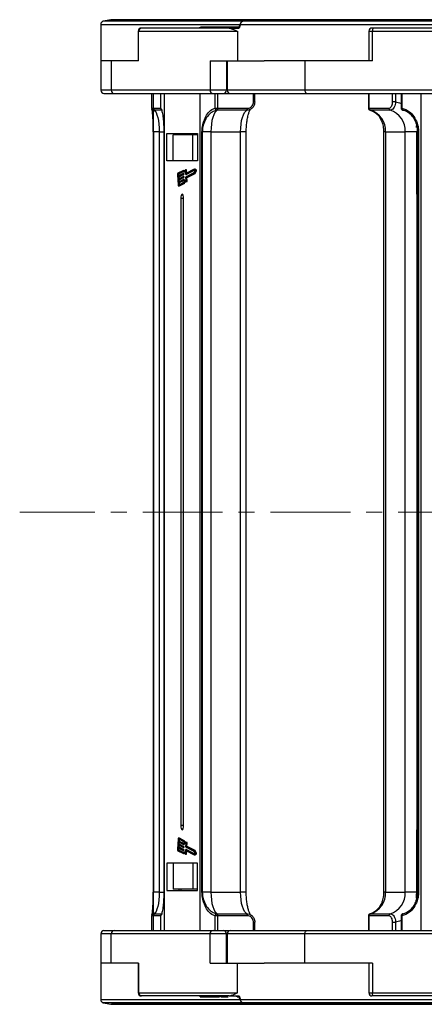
# Model space of a CAD drawing. Header units: millimetres. Extents: x -1595 to 486, y -108 to 1350.
# Tile 9 of 52: x -857 to -761, y 214 to 449. Entities that reach past the tile are written whole.
import ezdxf

# ---------------------------------------------------------------- set-up
doc = ezdxf.new("R2010")
doc.units = ezdxf.units.MM
doc.linetypes.add('CENTERX2', pattern=[20.32, 12.7, -2.54, 2.54, -2.54])

msp = doc.modelspace()

# ---------------------------------------------------------------- linework, layer by layer
at = {"color": 7, "linetype": 'Continuous', "lineweight": 25}
for p, q in [((-837.706, 448.016), (-837.706, 439.331)), ((-835.279, 449.117), (-837.103, 448.752)), ((-801.838, 449.131), (-835.132, 449.131)), ((-827.985, 447.131), (-828.056, 447.131)), ((-807.064, 447.131), (-827.985, 447.131)), ((-814.138, 447.356), (-814.138, 447.131)), ((-813.942, 447.331), (-813.942, 447.131)), ((-813.301, 447.331), (-813.301, 447.131)), ((-811.707, 447.331), (-811.707, 447.131)), ((-811.325, 447.331), (-811.707, 447.331)), ((-811.325, 447.331), (-811.325, 447.131)), ((-810.994, 447.331), (-811.325, 447.331)), ((-810.994, 447.331), (-810.994, 447.131)), ((-809.644, 447.331), (-810.994, 447.331)), ((-809.644, 447.331), (-809.644, 447.131)), ((-809.237, 447.331), (-809.644, 447.331)), ((-809.237, 447.331), (-809.237, 447.131)), ((-808.855, 447.331), (-809.237, 447.331)), ((-808.855, 447.331), (-808.855, 447.131)), ((-805.19, 447.331), (-808.855, 447.331)), ((-807.942, 447.331), (-807.942, 447.356)), ((-807.064, 447.131), (-804.724, 447.131)), ((-805.19, 447.331), (-805.19, 447.131)), ((-804.746, 447.331), (-805.19, 447.331)), ((-803.844, 448.752), (-803.836, 448.752)), ((-801.982, 449.117), (-801.974, 449.117)), ((-722.149, 449.131), (-801.838, 449.131)), ((-772.472, 447.131), (-772.999, 447.131)), ((-720.922, 447.131), (-772.472, 447.131)), ((-828.806, 446.381), (-828.806, 439.331)), ((-828.693, 446.381), (-805.196, 446.381)), ((-828.693, 439.331), (-828.693, 446.381)), ((-805.093, 446.414), (-805.093, 439.331)), ((-773.749, 446.381), (-773.749, 439.331)), ((-772.905, 446.381), (-715.01, 446.381)), ((-772.905, 439.331), (-772.905, 446.381)), ((-837.706, 439.331), (-837.687, 439.331)), ((-837.705, 439.331), (-837.705, 432.281)), ((-835.223, 439.331), (-837.687, 439.331)), ((-835.223, 439.331), (-835.223, 432.281)), ((-828.693, 439.331), (-835.223, 439.331)), ((-811.623, 439.331), (-811.623, 432.281)), ((-811.623, 439.331), (-805.093, 439.331)), ((-807.746, 439.331), (-807.746, 432.281)), ((-807.549, 439.331), (-807.549, 432.281)), ((-805.093, 439.331), (-798.701, 439.331)), ((-788.995, 439.331), (-798.701, 439.331)), ((-788.995, 439.331), (-788.995, 432.281)), ((-772.905, 439.331), (-788.995, 439.331)), ((-836.955, 431.531), (-834.515, 431.531)), ((-811.623, 432.281), (-835.223, 432.281)), ((-834.515, 431.531), (-810.915, 431.531)), ((-825.584, 431.531), (-825.584, 427.995)), ((-825.221, 431.531), (-825.221, 427.995)), ((-823.43, 431.531), (-823.43, 427.995)), ((-823.426, 431.531), (-823.426, 427.995)), ((-822.575, 431.531), (-822.575, 331.531)), ((-813.967, 331.531), (-813.967, 431.531)), ((-807.746, 432.281), (-811.623, 432.281)), ((-810.915, 431.531), (-808.492, 431.531)), ((-810.444, 427.995), (-810.444, 431.531)), ((-809.852, 431.531), (-809.852, 427.995)), ((-808.492, 431.531), (-807.176, 431.531)), ((-807.176, 431.531), (-806.799, 431.531)), ((-806.799, 431.531), (-788.561, 431.531)), ((-801.269, 429.501), (-801.269, 431.531)), ((-800.935, 429.501), (-800.935, 431.531)), ((-730.846, 432.281), (-788.995, 432.281)), ((-788.561, 431.531), (-730.412, 431.531)), ((-773.857, 431.531), (-773.857, 427.995)), ((-773.747, 431.531), (-773.747, 427.995)), ((-768.064, 429.501), (-768.064, 431.531)), ((-767.361, 431.531), (-767.361, 429.501)), ((-766.026, 431.531), (-766.026, 427.995)), ((-765.894, 431.531), (-765.894, 427.995)), ((-761.324, 431.531), (-761.324, 331.531)), ((-767.361, 429.501), (-768.064, 429.501)), ((-825.221, 427.995), (-825.129, 427.992)), ((-825.008, 427.496), (-825.131, 427.5)), ((-810.444, 427.995), (-809.852, 427.995)), ((-809.907, 427.496), (-810.028, 427.5)), ((-802.83, 427.496), (-809.907, 427.496)), ((-809.852, 427.995), (-809.762, 427.992)), ((-809.762, 427.992), (-802.685, 427.992)), ((-773.747, 427.995), (-773.687, 427.992)), ((-773.687, 427.992), (-769.001, 427.992)), ((-773.425, 427.5), (-773.441, 427.502)), ((-773.345, 427.496), (-773.425, 427.5)), ((-768.659, 427.496), (-773.345, 427.496)), ((-825.177, 422.335), (-825.177, 331.531)), ((-823.751, 422.335), (-825.169, 422.335)), ((-825.169, 422.335), (-825.169, 331.531)), ((-823.751, 422.335), (-823.751, 331.531)), ((-822.678, 422.335), (-822.678, 331.531)), ((-822.674, 422.335), (-822.674, 331.531)), ((-821.913, 421.931), (-814.629, 421.931)), ((-821.913, 415.431), (-821.913, 421.931)), ((-820.443, 415.431), (-820.443, 421.631)), ((-815.728, 421.631), (-820.443, 421.631)), ((-819.082, 421.631), (-819.082, 421.931)), ((-818.585, 421.931), (-818.585, 421.631)), ((-815.728, 415.431), (-815.728, 421.631)), ((-814.629, 421.631), (-815.728, 421.631)), ((-814.629, 421.931), (-814.629, 415.431)), ((-813.559, 331.531), (-813.559, 422.335)), ((-813.559, 422.335), (-813.484, 422.335)), ((-811.417, 422.335), (-813.484, 422.335)), ((-813.484, 422.335), (-813.484, 331.531)), ((-811.417, 422.335), (-804.34, 422.335)), ((-811.417, 422.335), (-811.417, 331.531)), ((-804.34, 331.531), (-804.34, 422.335)), ((-803.002, 331.531), (-803.002, 422.335)), ((-770.222, 422.335), (-770.222, 331.531)), ((-769.784, 422.335), (-765.097, 422.335)), ((-769.784, 422.335), (-769.784, 331.531)), ((-762.322, 422.335), (-765.097, 422.335)), ((-765.097, 331.531), (-765.097, 422.335)), ((-762.322, 407.449), (-762.322, 422.335)), ((-762.168, 422.335), (-762.168, 331.531)), ((-761.924, 422.335), (-761.853, 422.335)), ((-761.924, 331.531), (-761.924, 422.335)), ((-761.853, 422.335), (-761.853, 331.531)), ((-814.629, 415.431), (-821.913, 415.431)), ((-819.405, 412.103), (-819.268, 409.69)), ((-819.338, 412.137), (-819.315, 411.735)), ((-819.338, 412.137), (-819.149, 412.137)), ((-818.002, 413.136), (-819.322, 412.456)), ((-819.315, 411.735), (-818.109, 412.357)), ((-818.012, 412.925), (-819.311, 412.255)), ((-819.311, 412.255), (-819.122, 412.255)), ((-818.098, 412.156), (-819.304, 411.534)), ((-819.276, 411.031), (-818.069, 411.654)), ((-819.149, 412.137), (-819.132, 411.829)), ((-817.953, 412.858), (-819.122, 412.255)), ((-817.909, 412.156), (-819.115, 411.534)), ((-817.918, 412.358), (-818.106, 412.358)), ((-818.098, 412.156), (-817.909, 412.156)), ((-818.09, 412.315), (-818.084, 412.215)), ((-818.09, 412.315), (-817.901, 412.315)), ((-818.084, 412.215), (-817.895, 412.215)), ((-817.878, 411.654), (-818.067, 411.654)), ((-818.05, 411.612), (-818.044, 411.511)), ((-818.05, 411.612), (-817.861, 411.612)), ((-818.002, 413.136), (-817.813, 413.136)), ((-817.901, 412.315), (-817.895, 412.215)), ((-817.861, 411.612), (-817.855, 411.511)), ((-817.781, 412.778), (-817.593, 412.778)), ((-817.453, 412.23), (-817.497, 413.007)), ((-817.284, 413.277), (-817.473, 413.277)), ((-817.395, 412.415), (-817.439, 413.193)), ((-817.439, 413.193), (-817.251, 413.193)), ((-817.437, 412.188), (-817.248, 412.188)), ((-815.429, 413.223), (-817.434, 412.188)), ((-817.434, 412.188), (-817.245, 412.188)), ((-817.4, 411.585), (-815.395, 412.62)), ((-815.427, 413.431), (-817.395, 412.415)), ((-817.322, 411.419), (-815.37, 412.426)), ((-817.212, 412.51), (-817.251, 413.193)), ((-817.245, 412.188), (-817.248, 412.188)), ((-815.35, 413.166), (-817.245, 412.188)), ((-817.133, 411.419), (-815.181, 412.426)), ((-815.177, 413.042), (-815.429, 413.223)), ((-815.084, 413.185), (-815.427, 413.431)), ((-815.427, 413.431), (-815.238, 413.431)), ((-815.395, 412.62), (-815.177, 413.042)), ((-815.37, 412.426), (-815.074, 413)), ((-815.37, 412.426), (-815.181, 412.426)), ((-814.895, 413.185), (-815.238, 413.431)), ((-815.181, 412.426), (-814.885, 413)), ((-815.084, 413.185), (-814.895, 413.185)), ((-815.074, 413), (-814.885, 413)), ((-819.304, 411.534), (-819.276, 411.031)), ((-819.304, 411.534), (-819.115, 411.534)), ((-818.058, 411.453), (-819.264, 410.83)), ((-819.264, 410.83), (-819.236, 410.328)), ((-819.264, 410.83), (-819.075, 410.83)), ((-819.236, 410.328), (-818.03, 410.95)), ((-818.018, 410.749), (-819.224, 410.127)), ((-819.224, 410.127), (-819.202, 409.725)), ((-819.224, 410.127), (-819.036, 410.127)), ((-819.202, 409.725), (-819.013, 409.725)), ((-819.168, 409.436), (-818.98, 409.436)), ((-819.163, 409.641), (-817.864, 410.312)), ((-819.151, 409.44), (-817.832, 410.121)), ((-819.151, 409.44), (-818.963, 409.44)), ((-819.115, 411.534), (-819.092, 411.126)), ((-817.869, 411.453), (-819.075, 410.83)), ((-819.075, 410.83), (-819.052, 410.422)), ((-817.829, 410.749), (-819.036, 410.127)), ((-819.036, 410.127), (-819.013, 409.725)), ((-819.013, 409.725), (-819.013, 409.719)), ((-818.98, 409.436), (-818.963, 409.44)), ((-818.963, 409.44), (-817.643, 410.121)), ((-818.058, 411.453), (-817.869, 411.453)), ((-818.044, 411.511), (-817.855, 411.511)), ((-817.838, 410.951), (-818.027, 410.951)), ((-818.018, 410.749), (-817.829, 410.749)), ((-818.01, 410.908), (-818.004, 410.808)), ((-818.01, 410.908), (-817.821, 410.908)), ((-818.004, 410.808), (-817.816, 410.808)), ((-817.832, 410.121), (-817.643, 410.121)), ((-817.821, 410.908), (-817.816, 410.808)), ((-817.371, 410.779), (-817.474, 410.779)), ((-817.37, 410.75), (-817.414, 411.526)), ((-817.294, 410.633), (-817.336, 411.36)), ((-817.336, 411.36), (-817.147, 411.36)), ((-817.328, 410.513), (-817.139, 410.513)), ((-817.322, 411.419), (-817.133, 411.419)), ((-817.294, 410.633), (-817.106, 410.633)), ((-817.106, 410.633), (-817.147, 411.36)), ((-762.286, 407.424), (-762.286, 331.531)), ((-762.249, 407.499), (-762.168, 407.516)), ((-818.602, 406.431), (-818.602, 331.531)), ((-817.94, 406.431), (-818.602, 406.431)), ((-817.94, 331.531), (-817.94, 406.431)), ((-825.177, 331.531), (-825.177, 240.727)), ((-825.169, 331.531), (-825.169, 240.727)), ((-823.751, 331.531), (-823.751, 240.727)), ((-822.678, 331.531), (-822.678, 240.727)), ((-822.674, 331.531), (-822.674, 240.727)), ((-822.575, 331.531), (-822.575, 231.531)), ((-818.602, 331.531), (-818.602, 256.631)), ((-817.94, 256.631), (-817.94, 331.531)), ((-813.967, 231.531), (-813.967, 331.531)), ((-813.559, 240.727), (-813.559, 331.531)), ((-813.484, 331.531), (-813.484, 240.727)), ((-811.417, 331.531), (-811.417, 240.727)), ((-804.34, 240.727), (-804.34, 331.531)), ((-803.002, 240.727), (-803.002, 331.531)), ((-770.222, 331.531), (-770.222, 240.727)), ((-769.784, 331.531), (-769.784, 240.727)), ((-765.097, 240.727), (-765.097, 331.531)), ((-762.286, 331.531), (-762.286, 255.639)), ((-762.168, 331.531), (-762.168, 240.727)), ((-761.924, 240.727), (-761.924, 331.531)), ((-761.853, 331.531), (-761.853, 240.727)), ((-761.324, 331.531), (-761.324, 231.531)), ((-817.94, 256.631), (-818.602, 256.631)), ((-762.322, 240.727), (-762.322, 255.614)), ((-819.268, 253.372), (-819.405, 250.96)), ((-819.276, 252.031), (-819.304, 251.529)), ((-818.069, 251.409), (-819.276, 252.031)), ((-819.236, 252.735), (-819.264, 252.232)), ((-819.264, 252.232), (-818.058, 251.61)), ((-819.264, 252.232), (-819.075, 252.232)), ((-818.03, 252.113), (-819.236, 252.735)), ((-819.202, 253.338), (-819.224, 252.936)), ((-819.224, 252.936), (-818.018, 252.314)), ((-819.224, 252.936), (-819.036, 252.936)), ((-819.202, 253.338), (-819.013, 253.338)), ((-818.98, 253.627), (-819.168, 253.627)), ((-817.864, 252.751), (-819.163, 253.421)), ((-817.832, 252.941), (-819.151, 253.622)), ((-819.151, 253.622), (-818.963, 253.622)), ((-819.092, 251.937), (-819.115, 251.529)), ((-819.052, 252.64), (-819.075, 252.232)), ((-819.075, 252.232), (-817.869, 251.61)), ((-819.013, 253.338), (-819.036, 252.936)), ((-819.036, 252.936), (-817.829, 252.314)), ((-819.013, 253.344), (-819.013, 253.338)), ((-818.963, 253.622), (-818.98, 253.627)), ((-817.643, 252.941), (-818.963, 253.622)), ((-818.027, 252.112), (-817.838, 252.112)), ((-818.018, 252.314), (-817.829, 252.314)), ((-818.004, 252.255), (-818.01, 252.154)), ((-818.01, 252.154), (-817.821, 252.154)), ((-818.004, 252.255), (-817.816, 252.255)), ((-817.832, 252.941), (-817.643, 252.941)), ((-817.816, 252.255), (-817.821, 252.154)), ((-817.474, 252.284), (-817.371, 252.284)), ((-817.414, 251.536), (-817.37, 252.313)), ((-817.336, 251.703), (-817.294, 252.43)), ((-817.336, 251.703), (-817.147, 251.703)), ((-817.139, 252.549), (-817.328, 252.549)), ((-817.294, 252.43), (-817.106, 252.43)), ((-817.147, 251.703), (-817.106, 252.43)), ((-819.315, 251.328), (-819.338, 250.926)), ((-819.338, 250.926), (-819.149, 250.926)), ((-819.322, 250.607), (-818.002, 249.926)), ((-818.109, 250.706), (-819.315, 251.328)), ((-819.311, 250.808), (-818.012, 250.138)), ((-819.311, 250.808), (-819.122, 250.808)), ((-819.304, 251.529), (-818.098, 250.907)), ((-819.304, 251.529), (-819.115, 251.529)), ((-819.132, 251.233), (-819.149, 250.926)), ((-819.122, 250.808), (-817.953, 250.205)), ((-819.115, 251.529), (-817.909, 250.907)), ((-818.106, 250.705), (-817.918, 250.705)), ((-818.098, 250.907), (-817.909, 250.907)), ((-818.084, 250.848), (-818.09, 250.747)), ((-818.09, 250.747), (-817.901, 250.747)), ((-818.084, 250.848), (-817.895, 250.848)), ((-818.067, 251.408), (-817.878, 251.408)), ((-818.058, 251.61), (-817.869, 251.61)), ((-818.044, 251.551), (-818.05, 251.451)), ((-818.05, 251.451), (-817.861, 251.451)), ((-818.044, 251.551), (-817.855, 251.551)), ((-818.002, 249.926), (-817.813, 249.926)), ((-817.895, 250.848), (-817.901, 250.747)), ((-817.855, 251.551), (-817.861, 251.451)), ((-817.593, 250.285), (-817.781, 250.285)), ((-817.497, 250.056), (-817.453, 250.833)), ((-817.473, 249.785), (-817.284, 249.785)), ((-817.439, 249.87), (-817.395, 250.648)), ((-817.439, 249.87), (-817.251, 249.87)), ((-817.248, 250.875), (-817.437, 250.875)), ((-817.434, 250.874), (-815.429, 249.84)), ((-817.434, 250.874), (-817.245, 250.874)), ((-815.395, 250.443), (-817.4, 251.477)), ((-817.395, 250.648), (-815.427, 249.632)), ((-815.37, 250.637), (-817.322, 251.644)), ((-817.322, 251.644), (-817.133, 251.644)), ((-817.251, 249.87), (-817.212, 250.553)), ((-817.248, 250.875), (-817.245, 250.874)), ((-817.245, 250.874), (-815.35, 249.897)), ((-815.181, 250.637), (-817.133, 251.644)), ((-815.429, 249.84), (-815.177, 250.02)), ((-815.427, 249.632), (-815.084, 249.877)), ((-815.427, 249.632), (-815.238, 249.632)), ((-815.177, 250.02), (-815.395, 250.443)), ((-815.074, 250.062), (-815.37, 250.637)), ((-815.37, 250.637), (-815.181, 250.637)), ((-815.238, 249.632), (-814.895, 249.877)), ((-814.885, 250.062), (-815.181, 250.637)), ((-815.084, 249.877), (-814.895, 249.877)), ((-815.074, 250.062), (-814.885, 250.062)), ((-814.629, 247.631), (-821.913, 247.631)), ((-821.913, 247.631), (-821.913, 241.131)), ((-820.443, 247.631), (-820.443, 241.431)), ((-815.728, 247.631), (-815.728, 241.431)), ((-814.629, 241.131), (-814.629, 247.631)), ((-823.751, 240.727), (-825.169, 240.727)), ((-821.913, 241.131), (-814.629, 241.131)), ((-815.728, 241.431), (-820.443, 241.431)), ((-819.082, 241.431), (-819.082, 241.131)), ((-818.585, 241.431), (-818.585, 241.131)), ((-814.629, 241.431), (-815.728, 241.431)), ((-813.559, 240.727), (-813.484, 240.727)), ((-811.417, 240.727), (-813.484, 240.727)), ((-811.417, 240.727), (-804.34, 240.727)), ((-769.784, 240.727), (-765.097, 240.727)), ((-762.322, 240.727), (-765.097, 240.727)), ((-761.924, 240.727), (-761.853, 240.727)), ((-825.131, 235.563), (-825.008, 235.567)), ((-810.028, 235.563), (-809.907, 235.567)), ((-809.907, 235.567), (-802.83, 235.567)), ((-773.441, 235.56), (-773.425, 235.563)), ((-773.425, 235.563), (-773.345, 235.567)), ((-773.345, 235.567), (-768.659, 235.567)), ((-825.584, 235.068), (-825.584, 231.531)), ((-825.129, 235.071), (-825.221, 235.068)), ((-825.221, 235.068), (-825.221, 231.531)), ((-823.43, 235.068), (-823.43, 231.531)), ((-823.426, 235.068), (-823.426, 231.531)), ((-810.444, 231.531), (-810.444, 235.068)), ((-809.852, 235.068), (-810.444, 235.068)), ((-809.762, 235.071), (-809.852, 235.068)), ((-809.852, 235.068), (-809.852, 231.531)), ((-802.685, 235.071), (-809.762, 235.071)), ((-801.269, 231.531), (-801.269, 233.562)), ((-800.935, 231.531), (-800.935, 233.562)), ((-773.857, 235.068), (-773.857, 231.531)), ((-773.687, 235.071), (-773.747, 235.068)), ((-773.747, 235.068), (-773.747, 231.531)), ((-769.001, 235.071), (-773.687, 235.071)), ((-768.064, 233.562), (-767.361, 233.562)), ((-768.064, 231.531), (-768.064, 233.562)), ((-767.361, 233.562), (-767.361, 231.531)), ((-766.026, 235.068), (-766.026, 231.531)), ((-765.894, 235.068), (-765.894, 231.531)), ((-837.705, 230.781), (-837.705, 223.731)), ((-836.955, 231.531), (-834.515, 231.531)), ((-835.223, 223.731), (-835.223, 230.781)), ((-811.623, 230.781), (-835.223, 230.781)), ((-834.515, 231.531), (-810.915, 231.531)), ((-811.623, 223.731), (-811.623, 230.781)), ((-807.746, 230.781), (-811.623, 230.781)), ((-810.915, 231.531), (-808.492, 231.531)), ((-808.492, 231.531), (-807.176, 231.531)), ((-807.746, 223.731), (-807.746, 230.781)), ((-807.549, 230.781), (-807.549, 223.731)), ((-807.176, 231.531), (-806.799, 231.531)), ((-806.799, 231.531), (-788.561, 231.531)), ((-788.995, 223.731), (-788.995, 230.781)), ((-730.846, 230.781), (-788.995, 230.781)), ((-788.561, 231.531), (-730.412, 231.531)), ((-837.706, 223.731), (-837.706, 215.046)), ((-837.706, 223.731), (-837.687, 223.731)), ((-835.223, 223.731), (-837.687, 223.731)), ((-828.693, 223.731), (-835.223, 223.731)), ((-828.806, 223.731), (-828.806, 216.681)), ((-828.693, 223.731), (-828.693, 216.681)), ((-811.623, 223.731), (-805.093, 223.731)), ((-805.093, 216.649), (-805.093, 223.731)), ((-805.093, 223.731), (-798.701, 223.731)), ((-788.995, 223.731), (-798.701, 223.731)), ((-772.905, 223.731), (-788.995, 223.731)), ((-773.749, 223.731), (-773.749, 216.681)), ((-772.905, 223.731), (-772.905, 216.681)), ((-828.693, 216.681), (-805.196, 216.681)), ((-772.905, 216.681), (-715.01, 216.681)), ((-837.103, 214.311), (-835.279, 213.946)), ((-827.985, 215.931), (-828.056, 215.931)), ((-807.064, 215.931), (-827.985, 215.931)), ((-814, 215.731), (-814, 215.931)), ((-814, 215.731), (-813.618, 215.731)), ((-813.618, 215.731), (-813.618, 215.931)), ((-813.618, 215.731), (-813.21, 215.731)), ((-813.21, 215.731), (-813.21, 215.931)), ((-813.21, 215.731), (-811.86, 215.731)), ((-811.86, 215.731), (-811.86, 215.931)), ((-811.86, 215.731), (-811.529, 215.731)), ((-811.529, 215.731), (-811.529, 215.931)), ((-811.529, 215.731), (-811.147, 215.731)), ((-811.147, 215.731), (-811.147, 215.931)), ((-811.147, 215.731), (-809.417, 215.731)), ((-809.26, 215.931), (-809.26, 215.706)), ((-809.058, 215.731), (-809.058, 215.931)), ((-808.384, 215.706), (-808.384, 215.731)), ((-807.064, 215.931), (-804.724, 215.931)), ((-805.41, 215.731), (-805.376, 215.731)), ((-805.201, 215.731), (-805.201, 215.931)), ((-805.201, 215.731), (-804.747, 215.731)), ((-803.844, 214.31), (-803.836, 214.311)), ((-772.472, 215.931), (-772.999, 215.931)), ((-720.922, 215.931), (-772.472, 215.931)), ((-801.838, 213.931), (-835.132, 213.931)), ((-801.982, 213.945), (-801.974, 213.946)), ((-722.149, 213.931), (-801.838, 213.931))]:
    msp.add_line(p, q, dxfattribs=at)
at = {"color": 8, "linetype": 'Continuous', "lineweight": 25}
for p, q in [((-837.706, 448.016), (-804.538, 448.016)), ((-803.871, 448.752), (-837.103, 448.752)), ((-835.279, 449.117), (-802.008, 449.117)), ((-804.396, 448.016), (-719.575, 448.016)), ((-720.178, 448.752), (-803.836, 448.752)), ((-801.974, 449.117), (-722.002, 449.117)), ((-828.806, 446.381), (-828.693, 446.381)), ((-773.749, 446.381), (-772.905, 446.381)), ((-835.223, 432.281), (-837.705, 432.281)), ((-807.549, 432.281), (-807.746, 432.281)), ((-788.995, 432.281), (-807.549, 432.281)), ((-800.935, 429.501), (-801.269, 429.501)), ((-825.584, 427.995), (-825.221, 427.995)), ((-825.129, 427.992), (-823.43, 427.992)), ((-822.98, 427.496), (-825.008, 427.496)), ((-823.43, 427.995), (-823.426, 427.995)), ((-773.857, 427.995), (-773.747, 427.995)), ((-766.026, 427.995), (-765.894, 427.995)), ((-762.347, 423.389), (-762.347, 423.756)), ((-825.177, 422.335), (-825.169, 422.335)), ((-823.751, 422.335), (-822.678, 422.335)), ((-822.674, 422.335), (-822.678, 422.335)), ((-803.002, 422.335), (-804.34, 422.335)), ((-769.784, 422.335), (-770.222, 422.335)), ((-762.168, 422.335), (-761.924, 422.335)), ((-762.168, 407.314), (-762.286, 407.424)), ((-762.286, 255.639), (-762.168, 255.749)), ((-825.177, 240.727), (-825.169, 240.727)), ((-823.751, 240.727), (-822.678, 240.727)), ((-822.674, 240.727), (-822.678, 240.727)), ((-803.002, 240.727), (-804.34, 240.727)), ((-769.784, 240.727), (-770.222, 240.727)), ((-762.168, 240.727), (-761.924, 240.727)), ((-762.347, 239.297), (-762.347, 239.673)), ((-825.008, 235.567), (-822.98, 235.567)), ((-825.221, 235.068), (-825.584, 235.068)), ((-823.43, 235.071), (-825.129, 235.071)), ((-823.426, 235.068), (-823.43, 235.068)), ((-801.269, 233.562), (-800.935, 233.562)), ((-773.747, 235.068), (-773.857, 235.068)), ((-765.894, 235.068), (-766.026, 235.068)), ((-835.223, 230.781), (-837.705, 230.781)), ((-807.549, 230.781), (-807.746, 230.781)), ((-788.995, 230.781), (-807.549, 230.781)), ((-828.806, 216.681), (-828.693, 216.681)), ((-773.749, 216.681), (-772.905, 216.681)), ((-837.706, 215.046), (-804.536, 215.046)), ((-803.836, 214.311), (-837.103, 214.311)), ((-804.396, 215.046), (-719.575, 215.046)), ((-720.178, 214.311), (-803.836, 214.311)), ((-835.279, 213.946), (-801.974, 213.946)), ((-801.974, 213.946), (-722.002, 213.946))]:
    msp.add_line(p, q, dxfattribs=at)
at = {"color": 1, "linetype": 'CENTERX2', "lineweight": 13, "ltscale": 1.5}
msp.add_line((258.169, 331.531), (-857.058, 331.531), dxfattribs=at)
at = {"color": 7, "linetype": 'Continuous', "lineweight": 25, "flags": 128}
for points in [[(-772.472, 447.131), (-772.556, 447.117), (-772.638, 447.074), (-772.713, 447.005), (-772.778, 446.912), (-772.832, 446.798), (-772.872, 446.668), (-772.897, 446.528), (-772.905, 446.381)], [(-788.995, 432.281), (-788.987, 432.135), (-788.962, 431.994), (-788.922, 431.865), (-788.868, 431.751), (-788.802, 431.658), (-788.727, 431.588), (-788.646, 431.546), (-788.561, 431.531)], [(-825.008, 427.496), (-824.755, 427.297), (-824.516, 426.935), (-824.299, 426.424), (-824.111, 425.779), (-823.957, 425.021), (-823.844, 424.176), (-823.775, 423.271), (-823.751, 422.335)], [(-809.907, 427.496), (-810.211, 427.297), (-810.498, 426.935), (-810.759, 426.424), (-810.986, 425.779), (-811.17, 425.021), (-811.306, 424.176), (-811.389, 423.271), (-811.417, 422.335)], [(-804.34, 422.335), (-804.312, 423.271), (-804.229, 424.176), (-804.093, 425.021), (-803.909, 425.779), (-803.682, 426.424), (-803.421, 426.935), (-803.134, 427.297), (-802.83, 427.496)], [(-818.109, 412.357), (-818.106, 412.358), (-818.103, 412.357), (-818.099, 412.353), (-818.097, 412.348), (-818.094, 412.342), (-818.092, 412.334), (-818.091, 412.325), (-818.09, 412.315)], [(-818.069, 411.654), (-818.066, 411.654), (-818.063, 411.653), (-818.06, 411.65), (-818.057, 411.645), (-818.054, 411.638), (-818.052, 411.631), (-818.051, 411.622), (-818.05, 411.612)], [(-817.497, 413.007), (-817.557, 412.917), (-817.62, 412.848), (-817.685, 412.803), (-817.751, 412.78), (-817.818, 412.781), (-817.884, 412.806), (-817.949, 412.854), (-818.012, 412.925)], [(-817.492, 413.259), (-817.549, 413.153), (-817.611, 413.072), (-817.675, 413.016), (-817.742, 412.986), (-817.809, 412.984), (-817.875, 413.008), (-817.94, 413.06), (-818.002, 413.136)], [(-817.918, 412.358), (-817.917, 412.358), (-817.914, 412.357), (-817.911, 412.353), (-817.908, 412.348), (-817.905, 412.342), (-817.903, 412.334), (-817.902, 412.325), (-817.901, 412.315)], [(-817.878, 411.654), (-817.877, 411.654), (-817.874, 411.653), (-817.871, 411.65), (-817.868, 411.645), (-817.866, 411.638), (-817.864, 411.631), (-817.862, 411.622), (-817.861, 411.612)], [(-817.687, 413.009), (-817.751, 413.06), (-817.813, 413.136)], [(-817.439, 413.193), (-817.442, 413.217), (-817.446, 413.239), (-817.452, 413.257), (-817.46, 413.27), (-817.468, 413.276), (-817.476, 413.277), (-817.484, 413.271), (-817.492, 413.259)], [(-817.434, 412.188), (-817.437, 412.188), (-817.44, 412.189), (-817.444, 412.192), (-817.446, 412.197), (-817.449, 412.204), (-817.451, 412.211), (-817.452, 412.22), (-817.453, 412.23)], [(-817.251, 413.193), (-817.253, 413.217), (-817.257, 413.239), (-817.263, 413.257), (-817.271, 413.27), (-817.279, 413.276), (-817.284, 413.277)], [(-819.268, 409.69), (-819.263, 409.633), (-819.254, 409.579), (-819.242, 409.532), (-819.227, 409.492), (-819.21, 409.463), (-819.191, 409.444), (-819.171, 409.436), (-819.151, 409.44)], [(-819.202, 409.725), (-819.2, 409.705), (-819.197, 409.688), (-819.193, 409.672), (-819.188, 409.659), (-819.182, 409.649), (-819.176, 409.642), (-819.169, 409.64), (-819.163, 409.641)], [(-818.03, 410.95), (-818.026, 410.951), (-818.023, 410.95), (-818.02, 410.946), (-818.017, 410.941), (-818.014, 410.935), (-818.012, 410.927), (-818.011, 410.918), (-818.01, 410.908)], [(-817.864, 410.312), (-817.813, 410.441), (-817.757, 410.551), (-817.697, 410.641), (-817.634, 410.709), (-817.569, 410.754), (-817.503, 410.776), (-817.436, 410.775), (-817.37, 410.75)], [(-817.838, 410.951), (-817.838, 410.951), (-817.834, 410.95), (-817.831, 410.946), (-817.828, 410.941), (-817.826, 410.935), (-817.824, 410.927), (-817.822, 410.918), (-817.821, 410.908)], [(-817.832, 410.121), (-817.782, 410.256), (-817.726, 410.369), (-817.666, 410.459), (-817.602, 410.524), (-817.536, 410.563), (-817.469, 410.575), (-817.403, 410.559), (-817.337, 410.517)], [(-817.337, 410.517), (-817.329, 410.513), (-817.32, 410.516), (-817.312, 410.525), (-817.305, 410.54), (-817.3, 410.559), (-817.296, 410.582), (-817.294, 410.607), (-817.294, 410.633)], [(-817.139, 410.513), (-817.131, 410.516), (-817.123, 410.525), (-817.116, 410.54), (-817.111, 410.559), (-817.107, 410.582), (-817.105, 410.607), (-817.106, 410.633)], [(-817.94, 406.431), (-817.965, 406.814), (-818.037, 407.138), (-818.144, 407.355), (-818.271, 407.431), (-818.398, 407.355), (-818.505, 407.138), (-818.577, 406.814), (-818.602, 406.431)], [(-818.602, 256.631), (-818.577, 256.249), (-818.505, 255.924), (-818.398, 255.707), (-818.271, 255.631), (-818.144, 255.707), (-818.037, 255.924), (-817.965, 256.249), (-817.94, 256.631)], [(-819.151, 253.622), (-819.171, 253.626), (-819.191, 253.619), (-819.21, 253.6), (-819.227, 253.57), (-819.242, 253.531), (-819.254, 253.484), (-819.263, 253.43), (-819.268, 253.372)], [(-819.163, 253.421), (-819.169, 253.423), (-819.176, 253.42), (-819.182, 253.414), (-819.188, 253.404), (-819.193, 253.391), (-819.197, 253.375), (-819.2, 253.357), (-819.202, 253.338)], [(-818.01, 252.154), (-818.011, 252.145), (-818.012, 252.136), (-818.014, 252.128), (-818.017, 252.121), (-818.02, 252.116), (-818.023, 252.113), (-818.026, 252.112), (-818.03, 252.113)], [(-817.37, 252.313), (-817.436, 252.288), (-817.503, 252.286), (-817.569, 252.308), (-817.634, 252.354), (-817.697, 252.422), (-817.757, 252.511), (-817.813, 252.622), (-817.864, 252.751)], [(-817.821, 252.154), (-817.822, 252.145), (-817.824, 252.136), (-817.826, 252.128), (-817.828, 252.121), (-817.831, 252.116), (-817.834, 252.113), (-817.838, 252.112), (-817.838, 252.112)], [(-817.337, 252.545), (-817.403, 252.503), (-817.469, 252.488), (-817.536, 252.5), (-817.602, 252.539), (-817.666, 252.603), (-817.726, 252.693), (-817.782, 252.807), (-817.832, 252.941)], [(-817.294, 252.43), (-817.294, 252.456), (-817.296, 252.481), (-817.3, 252.504), (-817.305, 252.523), (-817.312, 252.538), (-817.32, 252.547), (-817.329, 252.549), (-817.337, 252.545)], [(-817.106, 252.43), (-817.105, 252.456), (-817.107, 252.481), (-817.111, 252.504), (-817.116, 252.523), (-817.123, 252.538), (-817.131, 252.547), (-817.139, 252.549)], [(-818.09, 250.747), (-818.091, 250.738), (-818.092, 250.729), (-818.094, 250.721), (-818.097, 250.714), (-818.099, 250.709), (-818.103, 250.706), (-818.106, 250.705), (-818.109, 250.706)], [(-818.05, 251.451), (-818.051, 251.441), (-818.052, 251.432), (-818.054, 251.424), (-818.057, 251.418), (-818.06, 251.413), (-818.063, 251.41), (-818.066, 251.408), (-818.069, 251.409)], [(-818.012, 250.138), (-817.949, 250.209), (-817.884, 250.257), (-817.818, 250.281), (-817.751, 250.283), (-817.685, 250.26), (-817.62, 250.214), (-817.557, 250.146), (-817.497, 250.056)], [(-818.002, 249.926), (-817.94, 250.003), (-817.875, 250.054), (-817.809, 250.079), (-817.742, 250.076), (-817.675, 250.047), (-817.611, 249.991), (-817.549, 249.909), (-817.492, 249.804)], [(-817.901, 250.747), (-817.902, 250.738), (-817.903, 250.729), (-817.905, 250.721), (-817.908, 250.714), (-817.911, 250.709), (-817.914, 250.706), (-817.917, 250.705), (-817.918, 250.705)], [(-817.861, 251.451), (-817.862, 251.441), (-817.864, 251.432), (-817.866, 251.424), (-817.868, 251.418), (-817.871, 251.413), (-817.874, 251.41), (-817.877, 251.408), (-817.878, 251.408)], [(-817.813, 249.926), (-817.751, 250.003), (-817.687, 250.054)], [(-817.492, 249.804), (-817.484, 249.792), (-817.476, 249.786), (-817.468, 249.786), (-817.46, 249.793), (-817.452, 249.806), (-817.446, 249.824), (-817.442, 249.845), (-817.439, 249.87)], [(-817.453, 250.833), (-817.452, 250.842), (-817.451, 250.851), (-817.449, 250.859), (-817.446, 250.866), (-817.444, 250.871), (-817.44, 250.874), (-817.437, 250.875), (-817.434, 250.874)], [(-817.284, 249.785), (-817.279, 249.786), (-817.271, 249.793), (-817.263, 249.806), (-817.257, 249.824), (-817.253, 249.845), (-817.251, 249.87)], [(-823.751, 240.727), (-823.775, 239.792), (-823.844, 238.886), (-823.957, 238.041), (-824.111, 237.284), (-824.299, 236.639), (-824.516, 236.127), (-824.755, 235.766), (-825.008, 235.567)], [(-811.417, 240.727), (-811.389, 239.792), (-811.306, 238.886), (-811.17, 238.041), (-810.986, 237.284), (-810.759, 236.639), (-810.498, 236.127), (-810.211, 235.766), (-809.907, 235.567)], [(-802.83, 235.567), (-803.134, 235.766), (-803.421, 236.127), (-803.682, 236.639), (-803.909, 237.284), (-804.093, 238.041), (-804.229, 238.886), (-804.312, 239.792), (-804.34, 240.727)], [(-788.995, 230.781), (-788.987, 230.928), (-788.962, 231.068), (-788.922, 231.198), (-788.868, 231.312), (-788.802, 231.405), (-788.727, 231.474), (-788.646, 231.517), (-788.561, 231.531)], [(-772.472, 215.931), (-772.556, 215.946), (-772.638, 215.988), (-772.713, 216.058), (-772.778, 216.151), (-772.832, 216.265), (-772.872, 216.394), (-772.897, 216.535), (-772.905, 216.681)]]:
    msp.add_lwpolyline(points, dxfattribs=at)
at = {"color": 8, "linetype": 'Continuous', "lineweight": 25, "flags": 128}
for points in [[(-767.361, 429.501), (-766.445, 429.287), (-766.026, 429.12)], [(-766.026, 233.943), (-766.445, 233.775), (-767.361, 233.562)]]:
    msp.add_lwpolyline(points, dxfattribs=at)
at = {"color": 7, "linetype": 'Continuous', "lineweight": 25}
for centre, radius, start, end in [((-836.956, 448.016), 0.75, 101.30993, 180), ((-835.132, 448.381), 0.75, 90, 101.30993), ((-828.056, 446.381), 0.75, 90, 180), ((-827.963, 446.402), 0.73, 91.71155, 181.61133), ((-803.7, 448.016), 0.75, 101.10145, 159.51484), ((-803.658, 448.036), 0.738, 103.9847, 181.50302), ((-801.838, 448.381), 0.75, 90, 101.07434), ((-801.838, 448.489), 0.642, 90.01134, 102.22676), ((-772.999, 446.381), 0.75, 90, 180), ((-804.394, 446.381), 0.802, 177.07752, 179.97517), ((-805.2, 446.571), 0.19, 271.07473, 304.0205), ((-836.955, 432.281), 0.75, 180, 270), ((-834.493, 432.261), 0.73, 178.38398, 268.29073), ((-810.894, 432.261), 0.73, 178.38398, 268.29073), ((-808.494, 432.279), 0.748, 270.14503, 0.15114), ((-806.799, 432.281), 0.75, 180, 270), ((-825.084, 427.995), 0.5, 180, 212.35683), ((-824.577, 427.857), 0.659, 167.87373, 212.78178), ((-824.447, 427.895), 0.689, 171.93004, 215.45116), ((-822.93, 427.995), 0.5, 180, 229.55848), ((-809.938, 427.999), 0.507, 180.40282, 259.76819), ((-810.491, 427.943), 0.641, 316.28895, 4.70567), ((-810.364, 427.899), 0.609, 318.58326, 8.79058), ((-803.287, 427.899), 0.61, 318.5941, 8.78608), ((-773.357, 427.995), 0.5, 180, 260.36115), ((-773.301, 427.933), 0.451, 172.14055, 254.02558), ((-773.216, 427.951), 0.473, 175.05122, 254.16632), ((-774.688, 422.76), 4.923, 355.0504, 74.16837), ((-768.53, 427.951), 0.473, 175.05122, 254.16632), ((-770.002, 422.76), 4.923, 355.0504, 74.16837), ((-765.526, 427.995), 0.5, 180, 260.97776), ((-765.476, 427.91), 0.426, 168.44388, 253.93513), ((-818.962, 412.185), 0.451, 143.07402, 190.52907), ((-819.19, 412.164), 0.15, 143.10707, 190.52192), ((-819.002, 412.164), 0.15, 143.05925, 190.54223), ((-818.158, 412.201), 0.0752, 323.13949, 10.51862), ((-817.969, 412.201), 0.0751, 323.07568, 10.52741), ((-817.596, 412.993), 0.216, 271.03487, 300.79876), ((-815.258, 413.083), 0.202, 335.94509, 30.52754), ((-815.069, 413.083), 0.202, 335.9135, 30.55913), ((-818.118, 411.498), 0.0752, 323.11292, 10.49017), ((-818.078, 410.794), 0.0752, 323.11292, 10.49017), ((-817.929, 411.498), 0.0751, 323.07568, 10.52741), ((-817.89, 410.794), 0.0751, 323.07568, 10.52741), ((-816.935, 409.978), 0.723, 127.98036, 168.57702), ((-817.34, 411.54), 0.0752, 143.11193, 190.48794), ((-817.262, 411.374), 0.0751, 143.08466, 190.51843), ((-817.073, 411.374), 0.0751, 143.08466, 190.51843), ((-762.911, 407.779), 0.719, 330.36772, 337.09075), ((-762.911, 255.283), 0.719, 22.90925, 29.63228), ((-818.078, 252.268), 0.0752, 349.51206, 36.88807), ((-817.89, 252.268), 0.0751, 349.47481, 36.92532), ((-816.9, 253.106), 0.761, 192.49472, 230.95059), ((-817.262, 251.689), 0.0751, 169.47481, 216.92532), ((-817.073, 251.689), 0.0751, 169.47481, 216.92532), ((-818.962, 250.878), 0.45, 169.4689, 216.92909), ((-819.19, 250.898), 0.15, 169.47697, 216.89243), ((-819.002, 250.898), 0.15, 169.45666, 216.94025), ((-818.158, 250.861), 0.0752, 349.4836, 36.86151), ((-818.118, 251.565), 0.0752, 349.51206, 36.88807), ((-817.969, 250.861), 0.0751, 349.47481, 36.92532), ((-817.929, 251.565), 0.0751, 349.47481, 36.92532), ((-817.596, 250.069), 0.216, 59.2125, 88.95387), ((-817.34, 251.522), 0.0752, 169.50761, 216.88608), ((-815.258, 249.98), 0.202, 329.47668, 24.05121), ((-815.069, 249.98), 0.202, 329.44511, 24.08278), ((-774.688, 240.303), 4.923, 285.83162, 4.94953), ((-770.002, 240.303), 4.923, 285.83162, 4.94953), ((-825.084, 235.068), 0.5, 147.64317, 180), ((-824.577, 235.206), 0.659, 147.21771, 192.12708), ((-824.447, 235.167), 0.689, 144.54997, 188.06922), ((-822.93, 235.068), 0.5, 130.44152, 180), ((-822.938, 235.076), 0.488, 95.01735, 130.41789), ((-809.938, 235.064), 0.507, 100.23227, 179.59757), ((-810.491, 235.12), 0.641, 355.29301, 43.71182), ((-810.364, 235.164), 0.609, 351.21022, 41.41548), ((-803.287, 235.164), 0.61, 351.21472, 41.40464), ((-773.357, 235.068), 0.5, 99.63885, 180), ((-773.301, 235.129), 0.451, 105.9736, 187.86106), ((-773.216, 235.111), 0.473, 105.83515, 184.94811), ((-768.53, 235.111), 0.473, 105.83515, 184.94811), ((-765.526, 235.068), 0.5, 99.02224, 180), ((-765.476, 235.153), 0.426, 106.0656, 191.55615), ((-836.955, 230.781), 0.75, 90, 180), ((-834.493, 230.802), 0.73, 91.70986, 181.616), ((-810.894, 230.802), 0.73, 91.70986, 181.616), ((-808.494, 230.783), 0.748, 359.84885, 89.85441), ((-806.799, 230.781), 0.75, 90, 180), ((-828.056, 216.681), 0.75, 180, 270), ((-827.963, 216.661), 0.73, 178.38865, 268.28904), ((-805.2, 216.491), 0.19, 55.98514, 88.92718), ((-804.394, 216.682), 0.802, 180.02505, 182.92227), ((-772.999, 216.681), 0.75, 180, 270), ((-836.956, 215.046), 0.75, 180, 258.69007), ((-803.7, 215.046), 0.75, 200.48516, 258.89855), ((-803.658, 215.027), 0.738, 178.49842, 256.01386), ((-835.132, 214.681), 0.75, 258.69007, 270), ((-801.838, 214.681), 0.75, 258.92566, 270), ((-801.838, 214.573), 0.642, 257.77285, 269.99525)]:
    msp.add_arc(centre, radius, start, end, dxfattribs=at)
at = {"color": 8, "linetype": 'Continuous', "lineweight": 25}
for centre, radius, start, end in [((-804.056, 448.157), 0.368, 160.60196, 202.37935), ((-825.088, 427.992), 0.494, 212.40754, 265.05287), ((-822.936, 427.987), 0.49, 179.09259, 229.47611), ((-825.088, 235.07), 0.495, 94.9611, 147.58015), ((-822.936, 235.075), 0.491, 130.53785, 180.89346), ((-804.056, 214.906), 0.368, 157.62116, 199.39753)]:
    msp.add_arc(centre, radius, start, end, dxfattribs=at)
at = {"color": 7, "linetype": 'Continuous', "lineweight": 25}
for centre, major_axis, ratio, start_param, end_param in [((-763.575, 446.071), (36.508, 34.661), 0.7085726, 2.1669348, 2.1874133), ((-763.536, 408.456), (1.999, -1.498), 0.0404786, 5.3949141, 5.4176344), ((-763.536, 254.606), (1.999, 1.498), 0.0404786, 0.865551, 0.8882712), ((-763.575, 216.992), (36.508, -34.661), 0.7085726, 4.095772, 4.1162506)]:
    msp.add_ellipse(centre, major_axis=major_axis, ratio=ratio, start_param=start_param, end_param=end_param, dxfattribs=at)
for points, knots in [([(-813.301, 447.331), (-813.451, 447.331), (-813.718, 447.331), (-813.874, 447.331), (-813.942, 447.331)], [0, 0, 0, 0, 0.5595642, 1, 1, 1, 1]), ([(-811.593, 447.331), (-811.953, 447.331), (-812.596, 447.331), (-813.086, 447.331), (-813.301, 447.331)], [0, 0, 0, 0, 0.5599501, 1, 1, 1, 1]), ([(-807.064, 447.131), (-806.837, 447.072), (-806.381, 446.952), (-805.592, 446.599), (-805.195, 446.422)], [0, 0, 0, 0, 0.4966721, 1, 1, 1, 1]), ([(-804.403, 448.279), (-804.44, 448.178), (-804.582, 447.797), (-804.716, 447.416), (-804.815, 447.135)], [0, 0, 0, 0, 0.2649554, 1, 1, 1, 1]), ([(-803.836, 448.752), (-803.351, 448.847), (-802.73, 448.969), (-802.109, 449.09), (-801.974, 449.117)], [0, 0, 0, 0, 0.7828253, 1, 1, 1, 1]), ([(-805.195, 446.422), (-805.184, 446.418), (-805.162, 446.411), (-805.133, 446.409), (-805.11, 446.41), (-805.098, 446.413), (-805.093, 446.414)], [0, 0, 0, 0, 0.3366081, 0.6542346, 0.862293, 1, 1, 1, 1]), ([(-800.963, 429.501), (-800.982, 429.275), (-801.021, 428.822), (-801.343, 428.218), (-801.821, 427.765), (-802.348, 427.529), (-802.695, 427.505), (-802.83, 427.496)], [0, 0, 0, 0, 0.21599468, 0.43201407, 0.6479202, 0.86290031, 1, 1, 1, 1]), ([(-802.685, 427.992), (-802.583, 427.999), (-802.323, 428.017), (-801.925, 428.195), (-801.563, 428.536), (-801.317, 428.99), (-801.285, 429.331), (-801.269, 429.501)], [0, 0, 0, 0, 0.1369142, 0.3517166, 0.567644, 0.7838237, 1, 1, 1, 1]), ([(-769.001, 427.992), (-768.934, 427.999), (-768.761, 428.017), (-768.498, 428.195), (-768.258, 428.536), (-768.095, 428.99), (-768.074, 429.331), (-768.064, 429.501)], [0, 0, 0, 0, 0.136923, 0.3517171, 0.5676413, 0.7838232, 1, 1, 1, 1]), ([(-767.361, 429.501), (-767.38, 429.275), (-767.416, 428.822), (-767.648, 428.218), (-767.98, 427.765), (-768.338, 427.529), (-768.569, 427.505), (-768.659, 427.496)], [0, 0, 0, 0, 0.21599404, 0.43201175, 0.64792216, 0.86290104, 1, 1, 1, 1]), ([(-825.176, 422.335), (-825.179, 422.757), (-825.187, 423.805), (-825.246, 425.321), (-825.345, 426.745), (-825.437, 427.546), (-825.495, 427.718), (-825.502, 427.739)], [0, 0, 0, 0, 0.1647451, 0.4091572, 0.661501, 0.9586507, 1, 1, 1, 1]), ([(-825.131, 427.5), (-825.142, 427.427), (-825.17, 427.243), (-825.195, 426.446), (-825.194, 425.156), (-825.176, 423.756), (-825.171, 422.743), (-825.169, 422.335)], [0, 0, 0, 0, 0.1686994, 0.4228879, 0.6415996, 0.8557157, 1, 1, 1, 1]), ([(-823.426, 427.995), (-823.363, 427.909), (-823.205, 427.693), (-822.986, 426.762), (-822.804, 425.317), (-822.694, 423.806), (-822.679, 422.757), (-822.674, 422.335)], [0, 0, 0, 0, 0.1717575, 0.4284855, 0.6465016, 0.8576659, 1, 1, 1, 1]), ([(-813.559, 422.335), (-813.535, 422.757), (-813.474, 423.806), (-813.018, 425.317), (-812.265, 426.762), (-811.361, 427.693), (-810.707, 427.909), (-810.444, 427.995)], [0, 0, 0, 0, 0.1423338, 0.3534979, 0.5715151, 0.828241, 1, 1, 1, 1]), ([(-810.028, 427.5), (-810.31, 427.427), (-811.016, 427.243), (-812.005, 426.446), (-812.849, 425.156), (-813.38, 423.756), (-813.454, 422.743), (-813.484, 422.335)], [0, 0, 0, 0, 0.1687005, 0.422888, 0.6416, 0.855716, 1, 1, 1, 1]), ([(-803.002, 422.335), (-803, 422.574), (-802.992, 423.269), (-802.908, 424.397), (-802.725, 425.615), (-802.488, 426.592), (-802.231, 427.286), (-802.046, 427.66), (-801.916, 427.784), (-801.955, 427.756), (-801.955, 427.755)], [0, 0, 0, 0, 0.0901935, 0.2628581, 0.4339577, 0.6010302, 0.744974, 0.8765594, 0.9975758, 1, 1, 1, 1]), ([(-773.425, 427.5), (-773.159, 427.432), (-772.53, 427.27), (-771.963, 426.718), (-771.635, 426.399)], [0, 0, 0, 0, 0.4224125, 1, 1, 1, 1]), ([(-772.16, 426.884), (-772.014, 426.772), (-771.621, 426.473), (-771.06, 425.696), (-770.565, 424.626), (-770.272, 423.474), (-770.238, 422.693), (-770.222, 422.335)], [0, 0, 0, 0, 0.1358606, 0.3655257, 0.5897803, 0.8122475, 1, 1, 1, 1]), ([(-765.894, 427.995), (-765.554, 427.909), (-764.704, 427.693), (-763.532, 426.762), (-762.555, 425.317), (-761.963, 423.806), (-761.885, 422.757), (-761.853, 422.335)], [0, 0, 0, 0, 0.1717587, 0.4284855, 0.6465017, 0.857666, 1, 1, 1, 1]), ([(-761.924, 422.335), (-761.959, 422.743), (-762.046, 423.756), (-762.651, 425.155), (-763.563, 426.451), (-764.557, 427.197), (-765.27, 427.443), (-765.558, 427.493), (-765.594, 427.5)], [0, 0, 0, 0, 0.1442718, 0.3583698, 0.5770631, 0.8312297, 0.9783706, 1, 1, 1, 1]), ([(-764.615, 427.138), (-764.564, 427.117), (-764.252, 426.987), (-763.692, 426.491), (-763.013, 425.641), (-762.502, 424.544), (-762.214, 423.415), (-762.182, 422.663), (-762.168, 422.335)], [0, 0, 0, 0, 0.0388294, 0.23373, 0.441404, 0.6441408, 0.8447657, 1, 1, 1, 1]), ([(-762.322, 407.449), (-762.322, 407.451), (-762.322, 407.456), (-762.32, 407.464), (-762.314, 407.473), (-762.297, 407.487), (-762.274, 407.494), (-762.256, 407.498), (-762.249, 407.499)], [0, 0, 0, 0, 0.0449332, 0.1257602, 0.2064361, 0.3390753, 0.7567922, 1, 1, 1, 1]), ([(-762.249, 255.563), (-762.258, 255.565), (-762.272, 255.568), (-762.294, 255.576), (-762.309, 255.584), (-762.318, 255.595), (-762.322, 255.605), (-762.322, 255.611), (-762.322, 255.614)], [0, 0, 0, 0, 0.3119244, 0.530799, 0.7513282, 0.8426313, 0.9347913, 1, 1, 1, 1]), ([(-762.168, 255.547), (-762.182, 255.55), (-762.205, 255.554), (-762.237, 255.561), (-762.249, 255.563)], [0, 0, 0, 0, 0.6376863, 1, 1, 1, 1]), ([(-825.501, 235.328), (-825.494, 235.348), (-825.437, 235.519), (-825.345, 236.318), (-825.246, 237.741), (-825.187, 239.257), (-825.179, 240.305), (-825.176, 240.727)], [0, 0, 0, 0, 0.0387641, 0.3367157, 0.5897389, 0.8348123, 1, 1, 1, 1]), ([(-825.169, 240.727), (-825.171, 240.32), (-825.176, 239.306), (-825.194, 237.907), (-825.195, 236.611), (-825.171, 235.866), (-825.144, 235.62), (-825.133, 235.569), (-825.131, 235.563)], [0, 0, 0, 0, 0.1442722, 0.3583697, 0.577063, 0.8312303, 0.9783716, 1, 1, 1, 1]), ([(-822.674, 240.727), (-822.679, 240.305), (-822.694, 239.257), (-822.804, 237.746), (-822.986, 236.3), (-823.205, 235.369), (-823.363, 235.154), (-823.426, 235.068)], [0, 0, 0, 0, 0.1423326, 0.3534986, 0.5715137, 0.828242, 1, 1, 1, 1]), ([(-810.444, 235.068), (-810.707, 235.154), (-811.361, 235.369), (-812.265, 236.3), (-813.018, 237.746), (-813.474, 239.257), (-813.535, 240.305), (-813.559, 240.727)], [0, 0, 0, 0, 0.1717596, 0.4284857, 0.6465019, 0.8576677, 1, 1, 1, 1]), ([(-813.484, 240.727), (-813.454, 240.32), (-813.38, 239.306), (-812.849, 237.907), (-812.006, 236.611), (-811.048, 235.866), (-810.347, 235.62), (-810.064, 235.569), (-810.028, 235.563)], [0, 0, 0, 0, 0.1442719, 0.3583692, 0.5770629, 0.8312292, 0.9783704, 1, 1, 1, 1]), ([(-801.967, 235.316), (-801.962, 235.313), (-801.923, 235.284), (-802.06, 235.427), (-802.249, 235.819), (-802.496, 236.502), (-802.722, 237.441), (-802.899, 238.601), (-802.99, 239.732), (-802.999, 240.454), (-803.002, 240.727)], [0, 0, 0, 0, 0.0155511, 0.1362273, 0.2652091, 0.407909, 0.5631214, 0.7272426, 0.8967626, 1, 1, 1, 1]), ([(-770.222, 240.727), (-770.228, 240.522), (-770.244, 239.896), (-770.431, 238.872), (-770.847, 237.764), (-771.38, 236.881), (-771.79, 236.498), (-771.971, 236.33)], [0, 0, 0, 0, 0.1150564, 0.3495361, 0.5833948, 0.8164265, 1, 1, 1, 1]), ([(-761.853, 240.727), (-761.885, 240.305), (-761.963, 239.257), (-762.555, 237.746), (-763.532, 236.3), (-764.704, 235.369), (-765.554, 235.154), (-765.894, 235.068)], [0, 0, 0, 0, 0.1423325, 0.3534985, 0.5715137, 0.8282408, 1, 1, 1, 1]), ([(-765.594, 235.563), (-765.308, 235.636), (-764.591, 235.82), (-763.563, 236.617), (-762.651, 237.906), (-762.046, 239.306), (-761.959, 240.32), (-761.924, 240.727)], [0, 0, 0, 0, 0.1687002, 0.4228885, 0.6416004, 0.8557159, 1, 1, 1, 1]), ([(-762.168, 240.727), (-762.173, 240.524), (-762.19, 239.902), (-762.386, 238.882), (-762.824, 237.766), (-763.44, 236.843), (-764.073, 236.209), (-764.495, 235.996), (-764.654, 235.916)], [0, 0, 0, 0, 0.09543759, 0.29206025, 0.488425, 0.68446263, 0.88139664, 1, 1, 1, 1]), ([(-762.347, 239.673), (-762.346, 239.688), (-762.33, 240.039), (-762.326, 240.391), (-762.322, 240.727)], [0, 0, 0, 0, 0.0418169, 1, 1, 1, 1]), ([(-802.83, 235.567), (-802.619, 235.545), (-802.198, 235.501), (-801.639, 235.159), (-801.217, 234.655), (-800.992, 234.09), (-800.972, 233.713), (-800.963, 233.562)], [0, 0, 0, 0, 0.21321349, 0.42624463, 0.63990277, 0.85488967, 1, 1, 1, 1]), ([(-771.687, 236.621), (-771.998, 236.323), (-772.518, 235.826), (-773.126, 235.62), (-773.391, 235.569), (-773.425, 235.563)], [0, 0, 0, 0, 0.5644295, 0.944179, 1, 1, 1, 1]), ([(-768.659, 235.567), (-768.518, 235.545), (-768.238, 235.501), (-767.855, 235.159), (-767.559, 234.655), (-767.394, 234.09), (-767.37, 233.713), (-767.361, 233.562)], [0, 0, 0, 0, 0.2132176, 0.4262463, 0.6399008, 0.8548902, 1, 1, 1, 1]), ([(-801.269, 233.562), (-801.277, 233.676), (-801.295, 233.959), (-801.467, 234.384), (-801.788, 234.763), (-802.21, 235.021), (-802.527, 235.054), (-802.685, 235.071)], [0, 0, 0, 0, 0.14523123, 0.36039912, 0.57413905, 0.78705897, 1, 1, 1, 1]), ([(-768.064, 233.562), (-768.069, 233.676), (-768.081, 233.959), (-768.195, 234.384), (-768.407, 234.763), (-768.687, 235.021), (-768.896, 235.054), (-769.001, 235.071)], [0, 0, 0, 0, 0.145232, 0.3603984, 0.5741396, 0.7870499, 1, 1, 1, 1]), ([(-807.064, 215.931), (-806.984, 215.942), (-806.563, 215.998), (-805.807, 216.353), (-805.195, 216.641)], [0, 0, 0, 0, 0.1910654, 1, 1, 1, 1]), ([(-805.195, 216.641), (-805.184, 216.645), (-805.162, 216.652), (-805.133, 216.654), (-805.11, 216.652), (-805.098, 216.65), (-805.093, 216.649)], [0, 0, 0, 0, 0.3366079, 0.65423485, 0.86229309, 1, 1, 1, 1]), ([(-809.058, 215.731), (-808.873, 215.731), (-808.521, 215.731), (-807.729, 215.731), (-807.351, 215.731)], [0, 0, 0, 0, 0.5230166, 1, 1, 1, 1]), ([(-804.84, 215.996), (-804.804, 215.895), (-804.663, 215.491), (-804.514, 215.087), (-804.403, 214.784)], [0, 0, 0, 0, 0.2500417, 1, 1, 1, 1]), ([(-803.836, 214.311), (-803.351, 214.215), (-802.73, 214.094), (-802.109, 213.972), (-801.974, 213.946)], [0, 0, 0, 0, 0.78282384, 1, 1, 1, 1])]:
    msp.add_open_spline(points, degree=3, knots=knots, dxfattribs=at)

doc.saveas('drawing.dxf')
